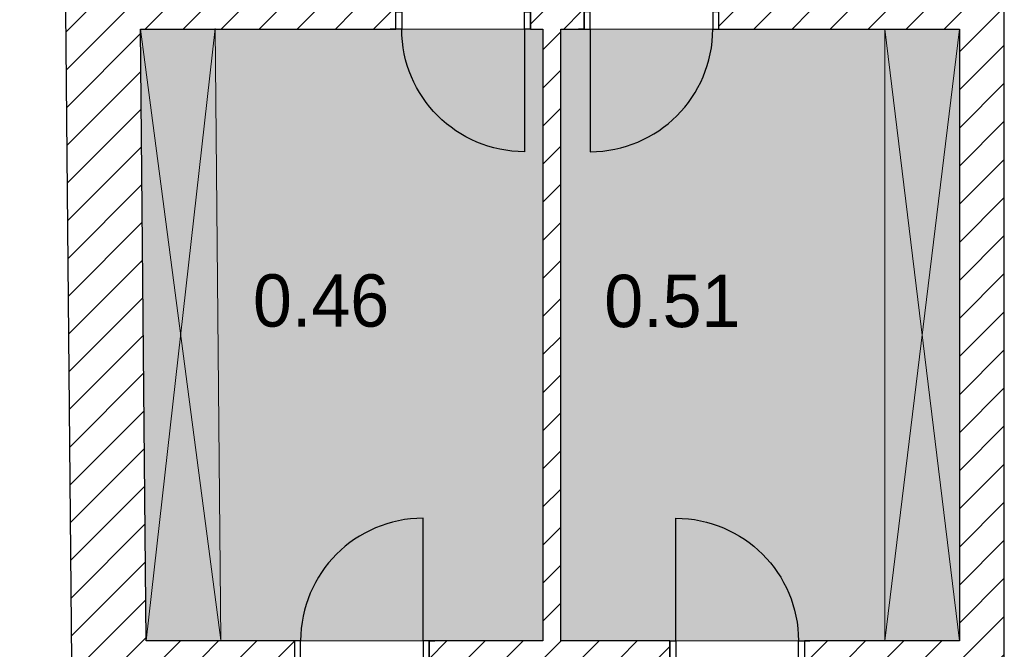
# Model space of a CAD drawing. Header units: millimetres. Extents: x -40063 to 512011, y 350190 to 687060.
# Tile 17 of 256: x 56781 to 63367, y 460791 to 464999. Entities that reach past the tile are written whole.
import ezdxf
from ezdxf.enums import TextEntityAlignment as Align

# ---------------------------------------------------------------- set-up
doc = ezdxf.new("R2010")
doc.units = ezdxf.units.MM
doc.layers.get('0').update_dxf_attribs({"color": 8})
doc.layers.add('Elementy Modelu - Strefy', color=8, linetype='Continuous')
doc.layers.add('Konstrukcja - Ściany zew', color=8, linetype='Continuous')
doc.styles.add('GENERATED_STYLE_2', font='txt')
doc.styles.get("Standard").update_dxf_attribs({"font": 'arial.ttf'})
pattern_1 = [(45, (2007650.3, -1666877.53), (-127.279217, 127.279217), [])]

# ---------------------------------------------------------------- blocks, each defined once
blk = doc.blocks.new('szatnia_0.46_46', base_point=(4333623.9, -2099926.9))
at = {"layer": 'Elementy Modelu - Strefy', "linetype": 'Continuous', "lineweight": 0}
blk.add_hatch(color=255, dxfattribs=at).paths.add_polyline_path([(4332342.4, -2098112.4), (4332380.2, -2102202.4), (4335033.8, -2102202.4), (4335033.8, -2098112.4)])
at = {"linetype": 'Continuous', "lineweight": 0, "flags": 1}
for tag in ['ROOM_NAME', 'ROOM_NUMBER', 'ROOM_AREA', 'ROOM_PERIM', 'ROOM_WALLS_SURF', 'ROOM_DOORS_SURF', 'ROOM_WINDS_SURF', 'ROOM_BASELEV', 'ROOM_HEIGHT', 'ROOM_NET_AREA', 'ROOM_REDUCED_AREA', 'ROOM_CALC_AREA', 'ROOM_VOLUME']:
    blk.add_attdef(tag, text='', height=200, dxfattribs=at).set_placement((4333623.9, -2099984), align=Align.BOTTOM_LEFT)
at = {"layer": 'Elementy Modelu - Strefy', "color": 5, "lineweight": 13, "insert": (4333095.2, -2099751.9), "char_height": 350, "attachment_point": 1, "style": 'GENERATED_STYLE_2'}
blk.add_mtext('{0.46}', dxfattribs=at)
blk = doc.blocks.new('szatnia_0.51_47', base_point=(4335889.5, -2099930.1))
at = {"layer": 'Elementy Modelu - Strefy', "linetype": 'Continuous', "lineweight": 0}
blk.add_hatch(color=255, dxfattribs=at).paths.add_polyline_path([(4335153.8, -2098112.4), (4335153.8, -2102202.4), (4337820.8, -2102202.4), (4337820.8, -2098112.4)])
at = {"linetype": 'Continuous', "lineweight": 0, "flags": 1}
for tag in ['ROOM_NAME', 'ROOM_NUMBER', 'ROOM_AREA', 'ROOM_PERIM', 'ROOM_WALLS_SURF', 'ROOM_DOORS_SURF', 'ROOM_WINDS_SURF', 'ROOM_BASELEV', 'ROOM_HEIGHT', 'ROOM_NET_AREA', 'ROOM_REDUCED_AREA', 'ROOM_CALC_AREA', 'ROOM_VOLUME']:
    blk.add_attdef(tag, text='', height=200, dxfattribs=at).set_placement((4335889.5, -2099987.3), align=Align.BOTTOM_LEFT)
at = {"layer": 'Elementy Modelu - Strefy', "color": 5, "lineweight": 13, "insert": (4335444.8, -2099755.1), "char_height": 350, "attachment_point": 1, "style": 'GENERATED_STYLE_2'}
blk.add_mtext('{0.51}', dxfattribs=at)
blk = doc.blocks.new('Ściana_96', base_point=(4338120.8, -2106912.4))
at = {"layer": 'Konstrukcja - Ściany zew', "linetype": 'Continuous'}
h = blk.add_hatch(dxfattribs=at)
h.set_pattern_fill('Bloczki_ceramiczne', color=256, style=0, pattern_type=2)
h.set_pattern_definition(pattern_1)
h.paths.add_polyline_path([(4337820.8, -2106912.4), (4338120.8, -2107412.4), (4338120.8, -2096992.4), (4337820.8, -2096992.4)])
at = {"layer": 'Konstrukcja - Ściany zew', "linetype": 'Continuous', "flags": 128}
for points in [[(4338120.8, -2107412.4), (4338120.8, -2096992.4)], [(4337820.8, -2098112.4), (4337820.8, -2102202.4)]]:
    blk.add_lwpolyline(points, dxfattribs=at)
blk = doc.blocks.new('Ściana_98', base_point=(4332039.5, -2065378.5))
at = {"layer": 'Konstrukcja - Ściany zew', "linetype": 'Continuous'}
h = blk.add_hatch(dxfattribs=at)
h.set_pattern_fill('Bloczki_ceramiczne', color=256, style=0, pattern_type=2)
h.set_pattern_definition(pattern_1)
h.paths.add_polyline_path([(4331534.9, -2064881.8), (4331928.4, -2107412.4), (4332423.8, -2106912.4), (4332039.5, -2065378.5)])
at = {"layer": 'Konstrukcja - Ściany zew', "linetype": 'Continuous', "flags": 128}
for points in [[(4331534.9, -2064881.8), (4331928.4, -2107412.4)], [(4332380.2, -2102202.4), (4332342.4, -2098112.4)]]:
    blk.add_lwpolyline(points, dxfattribs=at)
blk = doc.blocks.new('Ściana_101', base_point=(4335153.8, -2106912.4))
at = {"layer": 'Konstrukcja - Ściany zew', "linetype": 'Continuous'}
h = blk.add_hatch(dxfattribs=at)
h.set_pattern_fill('Bloczki_ceramiczne', color=256, style=0, pattern_type=2)
h.set_pattern_definition(pattern_1)
h.paths.add_polyline_path([(4335033.8, -2102202.4), (4335153.8, -2102202.4), (4335153.8, -2098112.4), (4335033.8, -2098112.4)])
h = blk.add_hatch(dxfattribs=at)
h.set_pattern_fill('Bloczki_ceramiczne', color=256, style=0, pattern_type=2)
h.set_pattern_definition(pattern_1)
h.paths.add_polyline_path([(4335033.8, -2104922.4), (4335153.8, -2104922.4), (4335153.8, -2102322.4), (4335033.8, -2102322.4)])
h = blk.add_hatch(dxfattribs=at)
h.set_pattern_fill('Bloczki_ceramiczne', color=256, style=0, pattern_type=2)
h.set_pattern_definition(pattern_1)
h.paths.add_polyline_path([(4335033.8, -2106912.4), (4335153.8, -2106912.4), (4335153.8, -2105042.4), (4335033.8, -2105042.4)])
at = {"layer": 'Konstrukcja - Ściany zew', "linetype": 'Continuous', "flags": 128}
for points in [[(4335033.8, -2098112.4), (4335033.8, -2102202.4)], [(4335153.8, -2102202.4), (4335153.8, -2098112.4)], [(4335033.8, -2102322.4), (4335033.8, -2104922.4)], [(4335153.8, -2104922.4), (4335153.8, -2102322.4)], [(4335033.8, -2105042.4), (4335033.8, -2106912.4)], [(4335153.8, -2106912.4), (4335153.8, -2105042.4)]]:
    blk.add_lwpolyline(points, dxfattribs=at)
blk = doc.blocks.new('Drzwi 16_32')
at = {"layer": 'Konstrukcja - Ściany zew', "linetype": 'Continuous'}
for p, q in [((410, 0), (410, 820)), ((-450, 0), (-487, 0)), ((-410, 0), (-450, 0)), ((-450, 0), (-450, -115)), ((-450, 0), (-450, -115)), ((-410, -115), (-410, 0)), ((450, 0), (410, 0)), ((410, 0), (410, -115)), ((450, -115), (450, 0)), ((450, 0), (450, -115)), ((450, 0), (487, 0)), ((-450, -120), (-487, -120)), ((-450, -115), (-410, -115)), ((-450, -115), (-450, -120)), ((410, -115), (450, -115)), ((450, -115), (450, -120)), ((450, -120), (487, -120))]:
    blk.add_line(p, q, dxfattribs=at)
blk.add_arc((410, 0), 820, 90, 180, dxfattribs=at)
blk = doc.blocks.new('Drzwi 16_10')
at = {"layer": 'Konstrukcja - Ściany zew', "linetype": 'Continuous'}
for p, q in [((410, 0), (410, 820)), ((-450, 0), (-487, 0)), ((-410, 0), (-450, 0)), ((-450, 0), (-450, -115)), ((-450, 0), (-450, -115)), ((-410, -115), (-410, 0)), ((450, 0), (410, 0)), ((410, 0), (410, -115)), ((450, -115), (450, 0)), ((450, 0), (450, -115)), ((450, 0), (487, 0)), ((-450, -120), (-487, -120)), ((-450, -115), (-410, -115)), ((-450, -115), (-450, -120)), ((410, -115), (450, -115)), ((450, -115), (450, -120)), ((450, -120), (487, -120))]:
    blk.add_line(p, q, dxfattribs=at)
blk.add_arc((410, 0), 820, 90, 180, dxfattribs=at)
blk = doc.blocks.new('Ściana_103', base_point=(4332381.3, -2102322.4))
at = {"layer": 'Konstrukcja - Ściany zew', "linetype": 'Continuous'}
h = blk.add_hatch(dxfattribs=at)
h.set_pattern_fill('Bloczki_ceramiczne', color=256, style=0, pattern_type=2)
h.set_pattern_definition(pattern_1)
h.paths.add_polyline_path([(4332380.2, -2102202.4), (4332381.3, -2102322.4), (4333373.8, -2102322.4), (4333373.8, -2102317.4), (4333373.8, -2102202.4)])
h = blk.add_hatch(dxfattribs=at)
h.set_pattern_fill('Bloczki_ceramiczne', color=256, style=0, pattern_type=2)
h.set_pattern_definition(pattern_1)
h.paths.add_polyline_path([(4334273.8, -2102322.4), (4335883.8, -2102322.4), (4335883.8, -2102317.4), (4335883.8, -2102202.4), (4334273.8, -2102202.4), (4334273.8, -2102317.4)])
h = blk.add_hatch(dxfattribs=at)
h.set_pattern_fill('Bloczki_ceramiczne', color=256, style=0, pattern_type=2)
h.set_pattern_definition(pattern_1)
h.paths.add_polyline_path([(4337820.8, -2102202.4), (4336783.8, -2102202.4), (4336783.8, -2102317.4), (4336783.8, -2102322.4), (4337820.8, -2102322.4)])
for p, q in [((4333373.8, -2102202.4), (4333336.8, -2102202.4)), ((4333373.8, -2102202.4), (4333373.8, -2102317.4)), ((4334273.8, -2102202.4), (4334310.8, -2102202.4)), ((4334273.8, -2102202.4), (4334273.8, -2102317.4)), ((4335883.8, -2102202.4), (4335846.8, -2102202.4)), ((4335883.8, -2102202.4), (4335883.8, -2102317.4)), ((4336783.8, -2102202.4), (4336820.8, -2102202.4)), ((4336783.8, -2102202.4), (4336783.8, -2102317.4)), ((4333373.8, -2102322.4), (4333336.8, -2102322.4)), ((4333373.8, -2102317.4), (4333373.8, -2102322.4)), ((4334273.8, -2102317.4), (4334273.8, -2102322.4)), ((4334273.8, -2102322.4), (4334310.8, -2102322.4)), ((4335883.8, -2102322.4), (4335846.8, -2102322.4)), ((4335883.8, -2102317.4), (4335883.8, -2102322.4)), ((4336783.8, -2102317.4), (4336783.8, -2102322.4)), ((4336783.8, -2102322.4), (4336820.8, -2102322.4))]:
    blk.add_line(p, q, dxfattribs=at)
at = {"layer": 'Konstrukcja - Ściany zew', "linetype": 'Continuous', "flags": 128}
for points in [[(4333373.8, -2102202.4), (4332380.2, -2102202.4)], [(4335033.8, -2102202.4), (4334273.8, -2102202.4)], [(4335883.8, -2102202.4), (4335153.8, -2102202.4)], [(4337820.8, -2102202.4), (4336783.8, -2102202.4)], [(4332381.3, -2102322.4), (4333373.8, -2102322.4)], [(4334273.8, -2102322.4), (4335033.8, -2102322.4)], [(4335153.8, -2102322.4), (4335883.8, -2102322.4)], [(4336783.8, -2102322.4), (4337820.8, -2102322.4)]]:
    blk.add_lwpolyline(points, dxfattribs=at)
at = {"layer": 'Konstrukcja - Ściany zew', "linetype": 'Continuous', "zscale": 1000}
blk.add_blockref('Drzwi 16_10', (4333823.8, -2102202.4), dxfattribs=at)
at = {"layer": 'Konstrukcja - Ściany zew', "linetype": 'Continuous', "xscale": -1, "zscale": 1000}
blk.add_blockref('Drzwi 16_32', (4336333.8, -2102202.4), dxfattribs=at)
blk = doc.blocks.new('Drzwi 16_33')
at = {"layer": 'Konstrukcja - Ściany zew', "linetype": 'Continuous'}
for p, q in [((410, 0), (410, 820)), ((-450, 0), (-487, 0)), ((-410, 0), (-450, 0)), ((-450, 0), (-450, -115)), ((-450, 0), (-450, -115)), ((-410, -115), (-410, 0)), ((450, 0), (410, 0)), ((410, 0), (410, -115)), ((450, -115), (450, 0)), ((450, 0), (450, -115)), ((450, 0), (487, 0)), ((-450, -120), (-487, -120)), ((-450, -115), (-410, -115)), ((-450, -115), (-450, -120)), ((410, -115), (450, -115)), ((450, -115), (450, -120)), ((450, -120), (487, -120))]:
    blk.add_line(p, q, dxfattribs=at)
blk.add_arc((410, 0), 820, 90, 180, dxfattribs=at)
blk = doc.blocks.new('Drzwi 16_34')
at = {"layer": 'Konstrukcja - Ściany zew', "linetype": 'Continuous'}
for p, q in [((410, 0), (410, 820)), ((-450, 0), (-487, 0)), ((-410, 0), (-450, 0)), ((-450, 0), (-450, -115)), ((-450, 0), (-450, -115)), ((-410, -115), (-410, 0)), ((450, 0), (410, 0)), ((410, 0), (410, -115)), ((450, -115), (450, 0)), ((450, 0), (450, -115)), ((450, 0), (487, 0)), ((-450, -120), (-487, -120)), ((-450, -115), (-410, -115)), ((-450, -115), (-450, -120)), ((410, -115), (450, -115)), ((450, -115), (450, -120)), ((450, -120), (487, -120))]:
    blk.add_line(p, q, dxfattribs=at)
blk.add_arc((410, 0), 820, 90, 180, dxfattribs=at)
blk = doc.blocks.new('Ściana_104', base_point=(4332342.4, -2098112.4))
at = {"layer": 'Konstrukcja - Ściany zew', "linetype": 'Continuous'}
h = blk.add_hatch(dxfattribs=at)
h.set_pattern_fill('Bloczki_ceramiczne', color=256, style=0, pattern_type=2)
h.set_pattern_definition(pattern_1)
h.paths.add_polyline_path([(4332341.3, -2097992.4), (4332342.4, -2098112.4), (4334050.8, -2098112.4), (4334050.8, -2097997.4), (4334050.8, -2097992.4)])
h = blk.add_hatch(dxfattribs=at)
h.set_pattern_fill('Bloczki_ceramiczne', color=256, style=0, pattern_type=2)
h.set_pattern_definition(pattern_1)
h.paths.add_polyline_path([(4334950.8, -2097997.4), (4334950.8, -2098112.4), (4335310.8, -2098112.4), (4335310.8, -2097997.4), (4335310.8, -2097992.4), (4334950.8, -2097992.4)])
h = blk.add_hatch(dxfattribs=at)
h.set_pattern_fill('Bloczki_ceramiczne', color=256, style=0, pattern_type=2)
h.set_pattern_definition(pattern_1)
h.paths.add_polyline_path([(4337820.8, -2097992.4), (4336210.8, -2097992.4), (4336210.8, -2097997.4), (4336210.8, -2098112.4), (4337820.8, -2098112.4)])
for p, q in [((4334050.8, -2097992.4), (4334013.8, -2097992.4)), ((4334050.8, -2097997.4), (4334050.8, -2097992.4)), ((4334050.8, -2098112.4), (4334050.8, -2097997.4)), ((4334950.8, -2097992.4), (4334987.8, -2097992.4)), ((4334950.8, -2097997.4), (4334950.8, -2097992.4)), ((4334950.8, -2098112.4), (4334950.8, -2097997.4)), ((4335310.8, -2097992.4), (4335273.8, -2097992.4)), ((4335310.8, -2097997.4), (4335310.8, -2097992.4)), ((4335310.8, -2098112.4), (4335310.8, -2097997.4)), ((4336210.8, -2097992.4), (4336247.8, -2097992.4)), ((4336210.8, -2097997.4), (4336210.8, -2097992.4)), ((4336210.8, -2098112.4), (4336210.8, -2097997.4)), ((4334050.8, -2098112.4), (4334013.8, -2098112.4)), ((4334950.8, -2098112.4), (4334987.8, -2098112.4)), ((4335310.8, -2098112.4), (4335273.8, -2098112.4)), ((4336210.8, -2098112.4), (4336247.8, -2098112.4))]:
    blk.add_line(p, q, dxfattribs=at)
at = {"layer": 'Konstrukcja - Ściany zew', "linetype": 'Continuous', "flags": 128}
for points in [[(4333771.7, -2097992.4), (4332341.3, -2097992.4)], [(4334050.8, -2097992.4), (4333874.4, -2097992.4)], [(4335310.8, -2097992.4), (4334950.8, -2097992.4)], [(4337820.8, -2097992.4), (4336210.8, -2097992.4)], [(4332342.4, -2098112.4), (4334050.8, -2098112.4)], [(4334950.8, -2098112.4), (4335033.8, -2098112.4)], [(4335153.8, -2098112.4), (4335310.8, -2098112.4)], [(4336210.8, -2098112.4), (4337820.8, -2098112.4)]]:
    blk.add_lwpolyline(points, dxfattribs=at)
at = {"layer": 'Konstrukcja - Ściany zew', "linetype": 'Continuous', "xscale": -1, "zscale": 1000, "rotation": 180}
blk.add_blockref('Drzwi 16_34', (4334500.8, -2098112.4), dxfattribs=at)
at = {"layer": 'Konstrukcja - Ściany zew', "linetype": 'Continuous', "zscale": 1000, "rotation": 180}
blk.add_blockref('Drzwi 16_33', (4335760.8, -2098112.4), dxfattribs=at)

msp = doc.modelspace()

# ---------------------------------------------------------------- linework, layer by layer
at = {"layer": 'Elementy Modelu - Strefy', "color": 255, "linetype": 'Continuous', "lineweight": 0, "flags": 128}
for points in [[(57588.69664, 464936.58916), (60280.17939, 464936.58916), (60280.17939, 460846.58916), (57626.54162, 460846.58916)], [(60400.17939, 464936.58916), (60400.17939, 460846.58916), (63067.16407, 460846.58916), (63067.16407, 464936.58916)]]:
    msp.add_lwpolyline(points, close=True, dxfattribs=at)
at = {"layer": 'Konstrukcja - Ściany zew', "color": 251, "linetype": 'Continuous', "lineweight": 13}
for p, q in [((58126.52022, 460851.21549), (57588.69826, 464936.41408)), ((58088.67685, 464941.04041), (57626.54162, 460846.58916)), ((58126.52022, 460851.21549), (58088.67685, 464941.04041)), ((62567.16407, 460846.58916), (62567.16407, 464936.58916)), ((62567.16407, 464936.58916), (63067.16407, 460846.58916)), ((62567.16407, 460846.58916), (63067.16407, 464936.58916))]:
    msp.add_line(p, q, dxfattribs=at)

# ---------------------------------------------------------------- block references
at = {"layer": 'Elementy Modelu - Strefy', "color": 5, "linetype": 'Continuous', "lineweight": 13}
for name, p in [('szatnia_0.46_46', (58870.26399, 463122.13022)), ('szatnia_0.51_47', (61135.80869, 463118.91043))]:
    msp.add_blockref(name, p, dxfattribs=at)
at = {"layer": 'Konstrukcja - Ściany zew'}
for name, p in [('Ściana_98', (57285.80775, 497670.53125)), ('Ściana_96', (63367.16407, 456136.58916)), ('Ściana_104', (57588.69664, 464936.58916)), ('Ściana_101', (60400.17939, 456136.58916)), ('Ściana_103', (57627.65199, 460726.58916))]:
    msp.add_blockref(name, p, dxfattribs=at)

doc.saveas('drawing.dxf')
